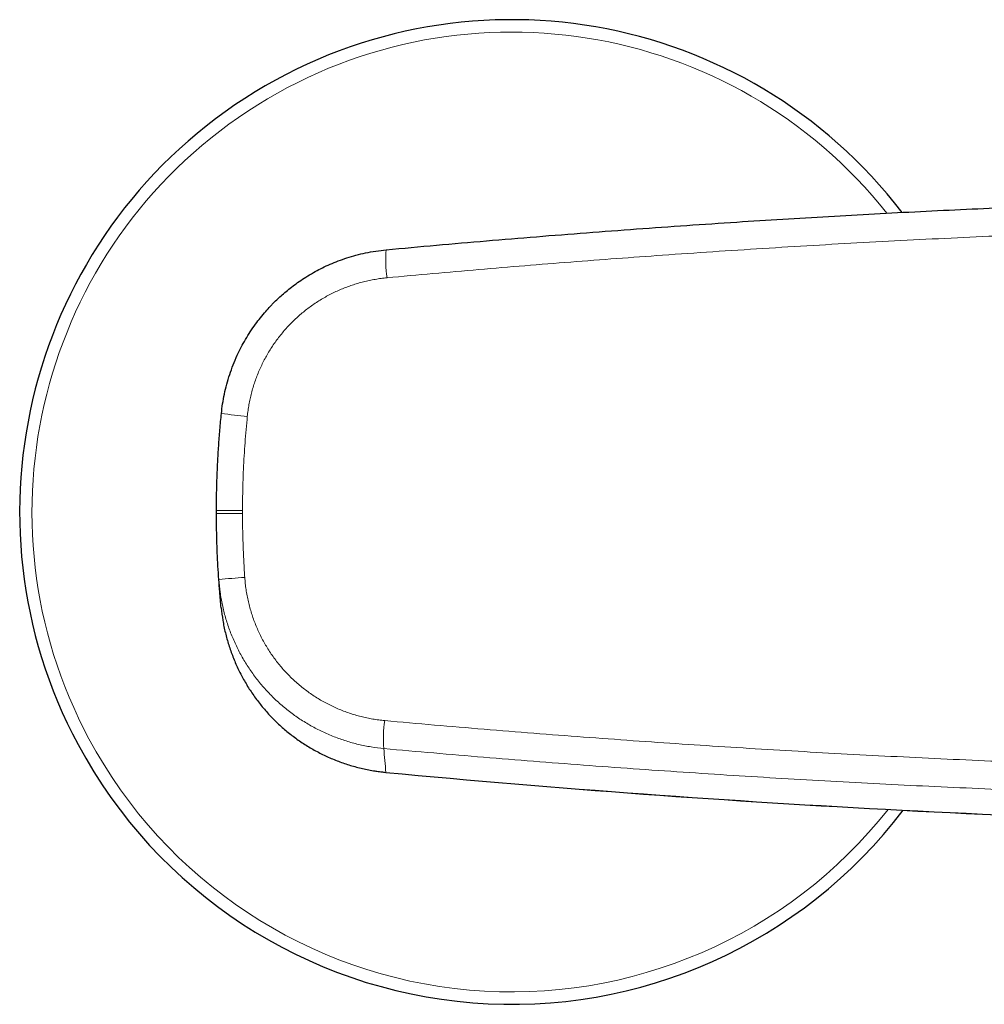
# Model space of a CAD drawing. Header units: millimetres. Extents: x 8 to 949, y 12 to 889.
# Tile 27 of 256: x 329 to 398, y 623 to 693. Entities that reach past the tile are written whole.
import ezdxf

# ---------------------------------------------------------------- set-up
doc = ezdxf.new("R2010")
doc.units = ezdxf.units.MM

msp = doc.modelspace()

# ---------------------------------------------------------------- linework, layer by layer
at = {"color": 7, "linetype": 'Continuous', "lineweight": 30}
msp.add_line((343.458, 658.339), (343.458, 658.539), dxfattribs=at)
at = {"color": 252, "linetype": 'Continuous', "lineweight": 0}
for p, q in [((345.31, 658.539), (345.31, 658.341)), ((355.513, 639.926), (355.513, 639.93))]:
    msp.add_line(p, q, dxfattribs=at)
at = {"color": 7, "linetype": 'Continuous', "lineweight": 30}
for centre, radius, start, end in [((364.458, 658.439), 35, 37.48772, 208.19449), ((364.458, 658.439), 35, 208.19449, 322.71361), ((437.477, 1507.936), 871.872, 264.605709, 269.441658)]:
    msp.add_arc(centre, radius, start, end, dxfattribs=at)
at = {"color": 252, "linetype": 'Continuous', "lineweight": 0}
for centre, radius, start, end in [((364.458, 658.439), 34.121, 38.50825, 208.19449), ((362.968, 676.29), 7.471, 173.90652, 189.22952), ((351.343, 726.28), 61.306, 262.94039, 264.67304), ((351.145, 564.62), 89.346, 93.64151, 94.82992), ((364.169, 642.362), 8.833, 171.88873, 184.81206), ((364.458, 658.439), 34.121, 208.19449, 321.70168), ((411.46, 645.605), 56.234, 184.06217, 185.79219), ((437.477, 1507.936), 871.868, 264.605709, 269.441655)]:
    msp.add_arc(centre, radius, start, end, dxfattribs=at)
at = {"color": 7, "linetype": 'Continuous', "lineweight": 30}
for points, knots in [([(355.539, 677.083), (356.726, 677.192), (359.099, 677.41), (362.66, 677.719), (366.222, 678.015), (369.784, 678.296), (373.347, 678.564), (376.909, 678.817), (380.373, 679.049), (383.738, 679.261), (387.004, 679.455), (390.271, 679.638), (393.537, 679.808), (396.803, 679.967), (398.98, 680.063), (400.069, 680.111)], [0, 0, 0, 0, 0.080171, 0.16031, 0.240417, 0.320494, 0.400541, 0.480558, 0.560547, 0.633845, 0.70712, 0.780373, 0.853603, 0.926812, 1, 1, 1, 1]), ([(343.809, 665.439), (343.836, 665.669), (343.889, 666.133), (344.018, 666.826), (344.184, 667.522), (344.392, 668.215), (344.641, 668.905), (344.917, 669.551), (345.213, 670.153), (345.521, 670.711), (345.86, 671.259), (346.215, 671.773), (346.582, 672.253), (346.941, 672.683), (347.203, 672.971), (347.353, 673.129), (347.4, 673.178), (347.448, 673.227), (347.496, 673.275), (347.544, 673.324), (347.674, 673.453), (347.898, 673.669), (348.232, 673.969), (348.603, 674.279), (349.013, 674.595), (349.464, 674.915), (349.958, 675.233), (350.472, 675.531), (351.002, 675.807), (351.545, 676.059), (352.124, 676.296), (352.739, 676.512), (353.389, 676.705), (354.075, 676.868), (354.794, 677.001), (355.288, 677.055), (355.539, 677.083)], [0, 0, 0, 0, 0.038808, 0.078139, 0.117994, 0.158372, 0.199276, 0.240704, 0.275912, 0.31149, 0.34744, 0.38376, 0.416031, 0.448589, 0.47748, 0.48128, 0.485083, 0.488891, 0.492703, 0.496518, 0.500337, 0.523473, 0.54854, 0.575539, 0.604469, 0.63533, 0.668123, 0.702847, 0.734816, 0.768263, 0.803189, 0.839594, 0.877478, 0.91684, 0.957681, 1, 1, 1, 1]), ([(343.458, 658.539), (343.46, 658.922), (343.465, 659.688), (343.496, 660.838), (343.545, 661.989), (343.613, 663.139), (343.699, 664.29), (343.772, 665.056), (343.809, 665.439)], [0, 0, 0, 0, 0.166286, 0.332725, 0.499315, 0.666057, 0.832952, 1, 1, 1, 1]), ([(343.622, 653.648), (343.602, 653.961), (343.561, 654.586), (343.517, 655.524), (343.484, 656.462), (343.463, 657.401), (343.46, 658.026), (343.458, 658.339)], [0, 0, 0, 0, 0.200205, 0.400307, 0.600307, 0.800204, 1, 1, 1, 1]), ([(343.79, 651.625), (343.755, 652.003), (343.692, 652.678), (343.643, 653.352), (343.622, 653.648)], [0, 0, 0, 0, 0.56, 1, 1, 1, 1]), ([(343.79, 651.625), (343.826, 651.327), (343.896, 650.731), (344.08, 649.85), (344.319, 648.986), (344.618, 648.141), (344.973, 647.318), (345.383, 646.522), (345.847, 645.755), (346.364, 645.02), (346.931, 644.321), (347.547, 643.662), (348.208, 643.048), (348.908, 642.482), (349.643, 641.968), (350.411, 641.506), (351.208, 641.098), (352.03, 640.745), (352.875, 640.449), (353.739, 640.213), (354.62, 640.032), (355.215, 639.964), (355.513, 639.93)], [0, 0, 0, 0, 0.050203, 0.100261, 0.15022, 0.20012, 0.249995, 0.299879, 0.349804, 0.399808, 0.449931, 0.500222, 0.550506, 0.600608, 0.650579, 0.700462, 0.750294, 0.800113, 0.849953, 0.899852, 0.949851, 1, 1, 1, 1]), ([(343.792, 651.607), (343.793, 651.598), (343.795, 651.58), (343.799, 651.558), (343.801, 651.548)], [0, 0, 0, 0, 0.5448102, 1, 1, 1, 1]), ([(354.642, 640.043), (354.689, 640.035), (354.856, 640.006), (355.146, 639.967), (355.39, 639.942), (355.513, 639.929)], [0, 0, 0, 0, 0.163572, 0.57748, 1, 1, 1, 1])]:
    msp.add_open_spline(points, degree=3, knots=knots, dxfattribs=at)
at = {"color": 252, "linetype": 'Continuous', "lineweight": 0}
for points, knots in [([(400.181, 678.117), (398.99, 678.064), (396.609, 677.959), (393.039, 677.784), (389.469, 677.596), (385.899, 677.393), (382.331, 677.176), (378.763, 676.944), (375.295, 676.706), (371.927, 676.461), (368.658, 676.211), (365.391, 675.95), (362.124, 675.676), (358.858, 675.391), (356.682, 675.191), (355.593, 675.091)], [0, 0, 0, 0, 0.079929, 0.159866, 0.239812, 0.319769, 0.399737, 0.479718, 0.559714, 0.633057, 0.706413, 0.779785, 0.853173, 0.926578, 1, 1, 1, 1]), ([(355.593, 675.091), (355.452, 675.077), (355.17, 675.047), (354.749, 674.982), (354.331, 674.903), (353.916, 674.806), (353.509, 674.695), (353.11, 674.57), (352.719, 674.431), (352.333, 674.277), (351.951, 674.107), (351.573, 673.923), (351.201, 673.722), (350.837, 673.508), (350.481, 673.28), (350.135, 673.039), (349.8, 672.786), (349.476, 672.521), (349.163, 672.245), (348.858, 671.955), (348.563, 671.652), (348.279, 671.336), (348.006, 671.008), (347.747, 670.671), (347.502, 670.326), (347.273, 669.975), (347.059, 669.618), (346.859, 669.253), (346.67, 668.878), (346.496, 668.494), (346.335, 668.102), (346.189, 667.703), (346.059, 667.299), (345.945, 666.891), (345.847, 666.481), (345.765, 666.069), (345.698, 665.655), (345.667, 665.378), (345.652, 665.239)], [0, 0, 0, 0, 0.028127, 0.0562071, 0.0842819, 0.1123934, 0.1404292, 0.1678146, 0.1951799, 0.2225639, 0.2500051, 0.2779076, 0.3057619, 0.333609, 0.3614898, 0.3895068, 0.4170504, 0.4445668, 0.4720955, 0.4996764, 0.5277422, 0.5557775, 0.5838248, 0.6119265, 0.6399793, 0.6673942, 0.6947908, 0.7222085, 0.7496864, 0.777668, 0.8055936, 0.8335048, 0.8614435, 0.8895446, 0.9171834, 0.9447783, 0.9723702, 1, 1, 1, 1]), ([(345.652, 665.239), (345.622, 664.927), (345.561, 664.303), (345.487, 663.366), (345.426, 662.429), (345.376, 661.476), (345.34, 660.507), (345.316, 659.523), (345.312, 658.867), (345.31, 658.539)], [0, 0, 0, 0, 0.140071, 0.280073, 0.420032, 0.559976, 0.706597, 0.853261, 1, 1, 1, 1]), ([(345.31, 658.341), (345.312, 658.058), (345.315, 657.49), (345.333, 656.639), (345.362, 655.738), (345.406, 654.786), (345.449, 654.119), (345.47, 653.785)], [0, 0, 0, 0, 0.186702, 0.373355, 0.559989, 0.779964, 1, 1, 1, 1]), ([(355.367, 641.621), (355.064, 641.655), (354.457, 641.724), (353.561, 641.908), (352.68, 642.15), (351.819, 642.454), (350.981, 642.817), (350.171, 643.237), (349.391, 643.713), (348.646, 644.243), (347.939, 644.826), (347.275, 645.458), (346.658, 646.137), (346.092, 646.856), (345.579, 647.613), (345.121, 648.402), (344.719, 649.222), (344.375, 650.068), (344.091, 650.937), (343.868, 651.826), (343.704, 652.731), (343.649, 653.342), (343.622, 653.648)], [0, 0, 0, 0, 0.050104, 0.100113, 0.150062, 0.199978, 0.249881, 0.299789, 0.349721, 0.399699, 0.449753, 0.499919, 0.550066, 0.600067, 0.649973, 0.699827, 0.749667, 0.799529, 0.84945, 0.899471, 0.949637, 1, 1, 1, 1]), ([(345.47, 653.785), (345.482, 653.64), (345.505, 653.351), (345.562, 652.919), (345.635, 652.489), (345.725, 652.062), (345.831, 651.643), (345.952, 651.232), (346.088, 650.829), (346.24, 650.431), (346.408, 650.037), (346.592, 649.647), (346.792, 649.263), (347.006, 648.888), (347.236, 648.52), (347.479, 648.164), (347.735, 647.819), (348.002, 647.487), (348.281, 647.165), (348.575, 646.853), (348.882, 646.551), (349.204, 646.26), (349.537, 645.982), (349.88, 645.717), (350.232, 645.468), (350.59, 645.234), (350.954, 645.017), (351.326, 644.813), (351.709, 644.622), (352.101, 644.445), (352.502, 644.283), (352.909, 644.137), (353.322, 644.007), (353.739, 643.893), (354.158, 643.796), (354.577, 643.716), (355, 643.652), (355.283, 643.623), (355.424, 643.609)], [0, 0, 0, 0, 0.028093, 0.056164, 0.084257, 0.112418, 0.140507, 0.167933, 0.195347, 0.222791, 0.250306, 0.278268, 0.306171, 0.334057, 0.361968, 0.390015, 0.417567, 0.445062, 0.472543, 0.500052, 0.528032, 0.555997, 0.583993, 0.612064, 0.640088, 0.66747, 0.694845, 0.722255, 0.749739, 0.777713, 0.805634, 0.833545, 0.861488, 0.889595, 0.917231, 0.944815, 0.972391, 1, 1, 1, 1]), ([(355.424, 643.609), (356.602, 643.503), (358.957, 643.293), (362.492, 642.994), (366.027, 642.709), (369.564, 642.437), (373.08, 642.181), (376.575, 641.94), (380.051, 641.713), (383.527, 641.5), (387.027, 641.299), (390.552, 641.11), (394.101, 640.934), (397.65, 640.771), (401.201, 640.623), (404.751, 640.488), (408.302, 640.366), (410.67, 640.297), (411.854, 640.262)], [0, 0, 0, 0, 0.06281, 0.125604, 0.188383, 0.251146, 0.313896, 0.375514, 0.437119, 0.498715, 0.560301, 0.623134, 0.68596, 0.748778, 0.811591, 0.874398, 0.937201, 1, 1, 1, 1]), ([(411.835, 638.267), (410.655, 638.301), (408.293, 638.371), (404.751, 638.492), (401.208, 638.627), (397.666, 638.775), (394.144, 638.937), (390.644, 639.11), (387.165, 639.297), (383.685, 639.496), (380.183, 639.711), (376.657, 639.94), (373.107, 640.185), (369.558, 640.444), (366.01, 640.717), (362.461, 641.004), (358.914, 641.304), (356.549, 641.515), (355.367, 641.621)], [0, 0, 0, 0, 0.062588, 0.125191, 0.187809, 0.250444, 0.313096, 0.374645, 0.436212, 0.497797, 0.5594, 0.62228, 0.685179, 0.7481, 0.811042, 0.874005, 0.936991, 1, 1, 1, 1])]:
    msp.add_open_spline(points, degree=3, knots=knots, dxfattribs=at)
for points in [[(345.31, 658.539), (345.063, 658.539), (344.569, 658.539), (343.962, 658.539), (343.54, 658.539), (343.485, 658.539), (343.458, 658.539)], [(345.31, 658.341), (345.063, 658.341), (344.569, 658.341), (343.961, 658.34), (343.54, 658.339), (343.485, 658.339), (343.458, 658.339)]]:
    msp.add_open_spline(points, degree=3, dxfattribs=at)

doc.saveas('drawing.dxf')
